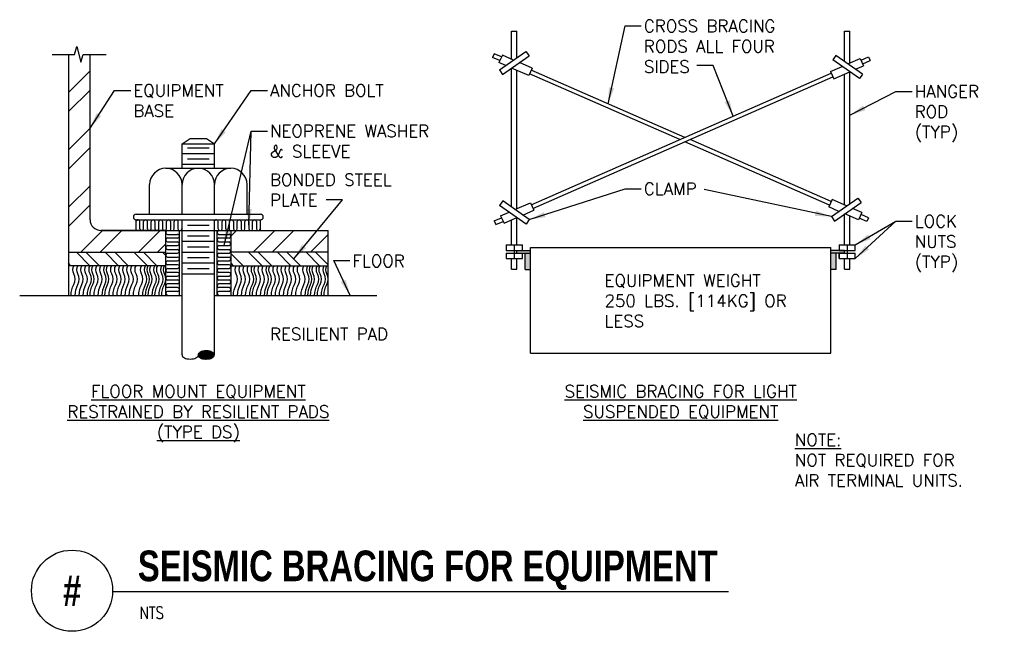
# Model space of a CAD drawing. Header units: inches. Extents: x 0.35 to 7.93, y -0.94 to 3.77.
import ezdxf
from ezdxf.enums import TextEntityAlignment as Align

# ---------------------------------------------------------------- set-up
doc = ezdxf.new("R2010")
doc.units = ezdxf.units.IN
doc.header["$MEASUREMENT"] = 0
for name, color, linetype in [('M-DETL-HEVY', 5, 'Continuous'), ('M-DETL-MEDM', 4, 'Continuous'), ('M-DETL-PATT', 8, 'Continuous'), ('M-DETL-TEXT', 2, 'Continuous'), ('M-DETL-XTHN', 1, 'Continuous')]:
    doc.layers.add(name, color=color, linetype=linetype)
doc.styles.add('BOLD', font='bold.shx', dxfattribs={"width": 0.9})
doc.styles.add('Romans', font='romans.shx')
doc.dimstyles.new('VA-Lead', dxfattribs={"dimtxt": 0.09375, "dimasz": 0.125, "dimexe": 0.125, "dimexo": 0.03125, "dimgap": 0.02, "dimtad": 0, "dimdec": 5, "dimzin": 0, "dimdsep": 46, "dimlunit": 4, "dimtxsty": 'Romans', "dimcen": 0.125, "dimclrd": 256, "dimclre": 256, "dimclrt": 256, "dimadec": 0, "dimazin": 0, "dimtfac": 1, "dimtdec": 5, "dimtofl": 0, "dimtmove": 0, "dimatfit": 3, "dimfxl": 1, "dimfrac": 2, "dimtolj": 1, "dimtzin": 0, "dimlwd": -1, "dimlwe": -1, "dimarcsym": 0})

msp = doc.modelspace()

# ---------------------------------------------------------------- linework, layer by layer
at = {"layer": 'M-DETL-HEVY'}
for p, q in [((1.4718, 2.1502), (0.9718, 2.1502)), ((4.2793, 2.0182), (6.5918, 2.0182)), ((4.2793, 1.2057), (4.2793, 2.0182)), ((6.5918, 1.2057), (6.5918, 2.0182)), ((4.2793, 1.2057), (6.5918, 1.2057))]:
    msp.add_line(p, q, dxfattribs=at)
at = {"layer": 'M-DETL-MEDM'}
for p, q in [((4.1334, 3.6849), (4.1751, 3.6849)), ((4.1334, 3.4696), (4.1334, 3.6849)), ((4.1751, 3.4814), (4.1751, 3.6849)), ((6.6959, 3.4524), (6.6959, 3.6849)), ((6.6959, 3.6849), (6.7376, 3.6849)), ((6.7376, 3.4406), (6.7376, 3.6849)), ((0.7218, 3.5057), (0.7218, 1.6502)), ((0.8884, 2.2336), (0.8884, 3.5057)), ((3.9989, 3.5115), (3.9857, 3.4832)), ((4.0561, 3.4864), (3.9989, 3.5115)), ((4.0627, 3.5006), (4.0363, 3.4439)), ((4.0393, 3.3863), (4.2441, 3.5297)), ((4.1487, 3.4629), (4.0627, 3.5006)), ((4.0632, 3.3522), (4.268, 3.4956)), ((4.2441, 3.5297), (4.268, 3.4956)), ((6.6308, 3.498), (6.6069, 3.4639)), ((6.8356, 3.3546), (6.6308, 3.498)), ((4.0429, 3.4581), (3.9857, 3.4832)), ((4.0888, 3.4209), (4.0363, 3.4439)), ((4.2918, 3.4002), (4.1934, 3.4433)), ((6.5882, 3.3751), (6.6777, 3.4143)), ((6.8117, 3.3205), (6.6069, 3.4639)), ((6.7224, 3.4339), (6.8172, 3.4755)), ((6.7823, 3.392), (6.8436, 3.4188)), ((6.8172, 3.4755), (6.8436, 3.4188)), ((6.8238, 3.4613), (6.8811, 3.4864)), ((6.837, 3.433), (6.8943, 3.4581)), ((6.8811, 3.4864), (6.8943, 3.4581)), ((4.0393, 3.3863), (4.0632, 3.3522)), ((4.1334, 2.3297), (4.1334, 3.4014)), ((4.2654, 3.3436), (4.1334, 3.4014)), ((4.1751, 2.3179), (4.1751, 3.3831)), ((4.2918, 3.4002), (4.2654, 3.3436)), ((5.4297, 2.8505), (4.272, 3.3577)), ((5.4686, 2.8676), (4.2852, 3.3861)), ((4.2852, 2.3491), (6.5948, 3.361)), ((6.5882, 3.3751), (6.6146, 3.3185)), ((6.6146, 3.3185), (6.7376, 3.3724)), ((6.6959, 2.3469), (6.6959, 3.3541)), ((6.7376, 2.3565), (6.7376, 3.3724)), ((6.8356, 3.3546), (6.8117, 3.3205)), ((4.2984, 2.3208), (6.608, 3.3326)), ((1.5968, 2.8169), (1.6593, 2.8586)), ((1.5968, 2.6294), (1.5968, 2.8169)), ((1.6593, 2.8586), (1.7843, 2.8586)), ((1.7843, 2.8586), (1.8468, 2.8169)), ((1.8468, 2.6294), (1.8468, 2.8169)), ((6.5816, 2.3459), (5.4686, 2.8335)), ((6.5948, 2.3742), (5.5075, 2.8505)), ((1.4718, 2.6294), (1.9718, 2.6294)), ((1.3468, 2.2752), (1.3468, 2.5044)), ((1.5968, 2.2752), (1.5968, 2.5044)), ((1.8468, 2.2752), (1.8468, 2.5044)), ((2.0968, 2.2752), (2.0968, 2.5044)), ((4.0653, 2.3775), (4.0414, 2.3433)), ((4.2701, 2.2341), (4.0653, 2.3775)), ((4.1599, 2.3112), (4.2786, 2.3633)), ((4.2786, 2.3633), (4.305, 2.3066)), ((6.6014, 2.3883), (6.575, 2.3317)), ((6.5953, 2.2568), (6.8, 2.4002)), ((6.7132, 2.3394), (6.6014, 2.3883)), ((6.6192, 2.2227), (6.8239, 2.3661)), ((6.8, 2.4002), (6.8239, 2.3661)), ((1.2426, 2.2752), (2.2009, 2.2752)), ((4.2462, 2.1999), (4.0414, 2.3433)), ((4.0495, 2.2629), (4.1152, 2.2917)), ((4.2198, 2.2693), (4.305, 2.3066)), ((6.6532, 2.2974), (6.575, 2.3317)), ((6.6959, 2.039), (6.6959, 2.2787)), ((6.804, 2.2313), (6.6979, 2.2778)), ((6.8304, 2.288), (6.7578, 2.3198)), ((6.8304, 2.288), (6.804, 2.2313)), ((1.2426, 2.2336), (2.2009, 2.2336)), ((1.2426, 2.1502), (1.2426, 2.2336)), ((1.5968, 1.1919), (1.5968, 2.2336)), ((1.8468, 1.1919), (1.8468, 2.2336)), ((2.2009, 2.1502), (2.2009, 2.2336)), ((3.9989, 2.2237), (4.0561, 2.2487)), ((3.9989, 2.2237), (4.0121, 2.1953)), ((4.0121, 2.1953), (4.0693, 2.2204)), ((4.0495, 2.2629), (4.0759, 2.2063)), ((4.0759, 2.2063), (4.1751, 2.2497)), ((4.1334, 2.039), (4.1334, 2.2314)), ((4.1751, 2.039), (4.1751, 2.2497)), ((4.2701, 2.2341), (4.2462, 2.1999)), ((6.5953, 2.2568), (6.6192, 2.2227)), ((6.7376, 2.039), (6.7376, 2.2604)), ((6.8679, 2.2204), (6.8106, 2.2455)), ((6.8811, 2.2487), (6.8238, 2.2738)), ((6.8811, 2.2487), (6.8679, 2.2204)), ((0.9718, 2.1502), (1.5968, 2.1502)), ((1.4718, 1.9836), (1.4718, 2.1502)), ((1.5759, 1.6502), (1.5759, 2.1502)), ((1.8468, 2.1502), (2.7218, 2.1502)), ((1.8676, 1.6502), (1.8676, 2.1502)), ((1.9718, 2.1502), (1.9718, 1.6502)), ((2.7218, 1.9836), (2.7218, 2.1502)), ((0.7218, 1.9836), (1.4718, 1.9836)), ((1.4718, 1.8794), (1.4718, 1.9836)), ((2.7218, 1.9836), (1.9718, 1.9836)), ((2.7218, 1.6502), (2.7218, 1.9836)), ((4.0918, 2.039), (4.2168, 2.039)), ((4.0918, 2.039), (4.0918, 1.9974)), ((4.0918, 1.9974), (4.2168, 1.9974)), ((4.0918, 1.9765), (4.2168, 1.9765)), ((4.0918, 1.9765), (4.0918, 1.9349)), ((4.1543, 2.039), (4.1543, 1.9349)), ((4.1751, 1.9974), (4.2793, 1.9974)), ((4.1751, 1.9765), (4.1751, 1.9974)), ((4.1751, 1.9765), (4.2793, 1.9765)), ((4.2168, 1.9974), (4.2168, 2.039)), ((4.2168, 1.9349), (4.2168, 1.9765)), ((4.2376, 1.851), (4.2376, 1.9765)), ((6.6959, 1.9974), (6.5918, 1.9974)), ((6.6959, 1.9765), (6.5918, 1.9765)), ((6.6334, 1.851), (6.6334, 1.9765)), ((6.6543, 2.039), (6.6543, 1.9974)), ((6.6543, 2.039), (6.7793, 2.039)), ((6.6543, 1.9974), (6.7793, 1.9974)), ((6.6543, 1.9349), (6.6543, 1.9765)), ((6.6543, 1.9765), (6.6543, 1.9349)), ((6.6543, 1.9765), (6.7793, 1.9765)), ((6.6959, 1.9765), (6.6959, 1.9974)), ((6.7168, 2.039), (6.7168, 1.9349)), ((6.7793, 1.9974), (6.7793, 2.039)), ((6.7793, 1.9349), (6.7793, 1.9765)), ((4.0918, 1.9349), (4.2168, 1.9349)), ((4.1334, 1.8515), (4.1334, 1.9349)), ((4.1334, 1.8515), (4.1334, 1.9349)), ((4.1751, 1.8515), (4.1751, 1.9349)), ((4.1751, 1.8515), (4.1751, 1.9349)), ((6.6543, 1.9349), (6.7793, 1.9349)), ((6.6959, 1.8515), (6.6959, 1.9349)), ((6.7376, 1.8515), (6.7376, 1.9349)), ((1.4718, 1.8794), (0.7218, 1.8794)), ((1.4718, 1.6502), (1.4718, 1.8794)), ((1.9718, 1.8794), (2.7218, 1.8794)), ((4.1334, 1.8515), (4.1751, 1.8515)), ((4.1334, 1.8515), (4.1751, 1.8515)), ((4.2376, 1.851), (4.2793, 1.851)), ((6.6334, 1.851), (6.5918, 1.851)), ((6.6959, 1.8515), (6.7376, 1.8515)), ((0.3468, 1.6502), (1.5968, 1.6502)), ((1.8468, 1.6502), (3.0968, 1.6502))]:
    msp.add_line(p, q, dxfattribs=at)
msp.add_lwpolyline([(1.5968, 1.1919, 0.174705), (1.6006, 1.1813), (1.6006, 1.1813, 0.104203), (1.6151, 1.1698), (1.6151, 1.1698, 0.064948), (1.634, 1.1632), (1.634, 1.1632, 0.051099), (1.6593, 1.1607), (1.6593, 1.1607, 0.051099), (1.6845, 1.1632), (1.6845, 1.1632, 0.064948), (1.7035, 1.1698), (1.7035, 1.1698, 0.104203), (1.7179, 1.1813), (1.7179, 1.1813, 0.086696), (1.7208, 1.1863)], format="xyb", dxfattribs=at)
for centre, radius, start, end in [((1.4718, 2.5044), 0.125, 0, 180), ((1.7218, 2.5044), 0.125, 0, 180), ((1.9718, 2.5044), 0.125, 0, 180), ((1.2426, 2.2544), 0.0208, 90, 270), ((2.2009, 2.2544), 0.0208, 270, 90), ((0.9718, 2.2336), 0.0833, 180, 270)]:
    msp.add_arc(centre, radius, start, end, dxfattribs=at)
at = {"layer": 'M-DETL-PATT'}
for p, q in [((0.7218, 3.2126), (0.8884, 3.3793)), ((0.7218, 3.0653), (0.8884, 3.232)), ((0.7218, 2.7707), (0.8884, 2.9373)), ((0.7218, 2.6234), (0.8884, 2.79)), ((0.7218, 2.3287), (0.8884, 2.4954)), ((0.7218, 2.1814), (0.8884, 2.3481)), ((1.2709, 2.1634), (1.2709, 2.2204)), ((1.3002, 2.1634), (1.3002, 2.2204)), ((1.3295, 2.1634), (1.3295, 2.2204)), ((1.3588, 2.1634), (1.3588, 2.2204)), ((1.3884, 2.2204), (1.3884, 2.1634)), ((1.4179, 2.1634), (1.4179, 2.2204)), ((1.4474, 2.2204), (1.4474, 2.1634)), ((1.4769, 2.1634), (1.4769, 2.2204)), ((1.5065, 2.2204), (1.5065, 2.1634)), ((1.536, 2.1634), (1.536, 2.2204)), ((1.5651, 2.2204), (1.5651, 2.1634)), ((1.8751, 2.1634), (1.8751, 2.2204)), ((1.9044, 2.1634), (1.9044, 2.2204)), ((1.9337, 2.1634), (1.9337, 2.2204)), ((1.963, 2.1634), (1.963, 2.2204)), ((1.9925, 2.2204), (1.9925, 2.1634)), ((2.022, 2.1634), (2.022, 2.2204)), ((2.0516, 2.2204), (2.0516, 2.1634)), ((2.0811, 2.1634), (2.0811, 2.2204)), ((2.1106, 2.2204), (2.1106, 2.1634)), ((2.1402, 2.1634), (2.1402, 2.2204)), ((2.1693, 2.2204), (2.1693, 2.1634)), ((0.8185, 1.9836), (0.9852, 2.1502)), ((0.9658, 1.9836), (1.1325, 2.1502)), ((1.2605, 1.9836), (1.4271, 2.1502)), ((1.9718, 2.1056), (2.0164, 2.1502)), ((2.1444, 1.9836), (2.311, 2.1502)), ((2.2917, 1.9836), (2.4583, 2.1502)), ((1.4078, 1.9836), (1.4718, 2.0475)), ((1.4849, 2.1207), (1.5627, 2.1207)), ((1.5627, 2.0916), (1.4849, 2.0916)), ((1.4849, 2.0631), (1.5627, 2.0631)), ((1.8808, 2.1207), (1.9586, 2.1207)), ((1.9586, 2.0916), (1.8808, 2.0916)), ((1.8808, 2.0631), (1.9586, 2.0631)), ((2.5863, 1.9836), (2.7218, 2.119)), ((0.8877, 1.8794), (0.7836, 1.9836)), ((0.9614, 1.8794), (0.8572, 1.9836)), ((1.1087, 1.8794), (1.0045, 1.9836)), ((1.1824, 1.8794), (1.0782, 1.9836)), ((1.3297, 1.8794), (1.2255, 1.9836)), ((1.4033, 1.8794), (1.2992, 1.9836)), ((1.4718, 1.9583), (1.4465, 1.9836)), ((1.4849, 2.0338), (1.5627, 2.0338)), ((1.4849, 2.0045), (1.5627, 2.0045)), ((1.4849, 1.9752), (1.5627, 1.9752)), ((1.8808, 2.0338), (1.9586, 2.0338)), ((1.8808, 2.0045), (1.9586, 2.0045)), ((1.8808, 1.9752), (1.9586, 1.9752)), ((1.9718, 1.9836), (1.9718, 1.8794)), ((2.0662, 1.8794), (1.9718, 1.9739)), ((2.2136, 1.8794), (2.1094, 1.9836)), ((2.2872, 1.8794), (2.183, 1.9836)), ((2.4345, 1.8794), (2.3304, 1.9836)), ((2.5082, 1.8794), (2.404, 1.9836)), ((2.6555, 1.8794), (2.5513, 1.9836)), ((2.7218, 1.8868), (2.625, 1.9836)), ((0.7404, 1.8794), (0.7218, 1.8981)), ((1.4849, 1.9459), (1.5627, 1.9459)), ((1.4849, 1.9166), (1.5627, 1.9166)), ((1.8808, 1.9459), (1.9586, 1.9459)), ((1.8808, 1.9166), (1.9586, 1.9166)), ((1.9926, 1.8794), (1.9718, 1.9002)), ((1.5627, 1.887), (1.4849, 1.887)), ((1.4849, 1.8575), (1.5627, 1.8575)), ((1.5627, 1.828), (1.4849, 1.828)), ((1.9586, 1.887), (1.8808, 1.887)), ((1.8808, 1.8575), (1.9586, 1.8575)), ((1.9586, 1.828), (1.8808, 1.828)), ((1.4849, 1.7985), (1.5627, 1.7985)), ((1.5627, 1.7689), (1.4849, 1.7689)), ((1.8808, 1.7985), (1.9586, 1.7985)), ((1.9586, 1.7689), (1.8808, 1.7689)), ((1.5627, 1.7396), (1.4849, 1.7396)), ((1.5627, 1.7103), (1.4849, 1.7103)), ((1.5627, 1.681), (1.4849, 1.681)), ((1.9586, 1.7396), (1.8808, 1.7396)), ((1.9586, 1.7103), (1.8808, 1.7103)), ((1.9586, 1.681), (1.8808, 1.681))]:
    msp.add_line(p, q, dxfattribs=at)
for points in [[(0.7426, 1.6502, -0.123106), (0.7634, 1.7336), (0.7634, 1.7336, 0.25), (0.7634, 1.8169), (0.7634, 1.8169, -0.25), (0.7634, 1.8794)], [(0.7738, 1.6502, -0.123106), (0.7947, 1.7336), (0.7947, 1.7336, 0.25), (0.7947, 1.8169), (0.7947, 1.8169, -0.25), (0.7947, 1.8794)], [(0.8051, 1.6502, -0.123106), (0.8259, 1.7336), (0.8259, 1.7336, 0.25), (0.8259, 1.8169), (0.8259, 1.8169, -0.25), (0.8259, 1.8794)], [(0.8363, 1.6502, -0.123106), (0.8572, 1.7336), (0.8572, 1.7336, 0.25), (0.8572, 1.8169), (0.8572, 1.8169, -0.25), (0.8572, 1.8794)], [(0.8676, 1.6502, -0.123106), (0.8884, 1.7336), (0.8884, 1.7336, 0.25), (0.8884, 1.8169), (0.8884, 1.8169, -0.25), (0.8884, 1.8794)], [(0.8884, 1.6502, -0.123106), (0.9093, 1.7336), (0.9093, 1.7336, 0.25), (0.9093, 1.8169), (0.9093, 1.8169, -0.25), (0.9093, 1.8794)], [(0.9197, 1.6502, -0.123106), (0.9405, 1.7336), (0.9405, 1.7336, 0.25), (0.9405, 1.8169), (0.9405, 1.8169, -0.25), (0.9405, 1.8794)], [(0.9509, 1.6502, -0.123106), (0.9718, 1.7336), (0.9718, 1.7336, 0.25), (0.9718, 1.8169), (0.9718, 1.8169, -0.25), (0.9718, 1.8794)], [(0.9822, 1.6502, -0.123106), (1.003, 1.7336), (1.003, 1.7336, 0.25), (1.003, 1.8169), (1.003, 1.8169, -0.25), (1.003, 1.8794)], [(1.003, 1.6502, -0.123106), (1.0238, 1.7336), (1.0238, 1.7336, 0.25), (1.0238, 1.8169), (1.0238, 1.8169, -0.25), (1.0238, 1.8794)], [(1.0343, 1.6502, -0.123106), (1.0551, 1.7336), (1.0551, 1.7336, 0.25), (1.0551, 1.8169), (1.0551, 1.8169, -0.25), (1.0551, 1.8794)], [(1.0655, 1.6502, -0.123106), (1.0863, 1.7336), (1.0863, 1.7336, 0.25), (1.0863, 1.8169), (1.0863, 1.8169, -0.25), (1.0863, 1.8794)], [(1.0968, 1.6502, -0.123106), (1.1176, 1.7336), (1.1176, 1.7336, 0.25), (1.1176, 1.8169), (1.1176, 1.8169, -0.25), (1.1176, 1.8794)], [(1.128, 1.6502, -0.123106), (1.1488, 1.7336), (1.1488, 1.7336, 0.25), (1.1488, 1.8169), (1.1488, 1.8169, -0.25), (1.1488, 1.8794)], [(1.1593, 1.6502, -0.123106), (1.1801, 1.7336), (1.1801, 1.7336, 0.25), (1.1801, 1.8169), (1.1801, 1.8169, -0.25), (1.1801, 1.8794)], [(1.1905, 1.6502, -0.123106), (1.2113, 1.7336), (1.2113, 1.7336, 0.25), (1.2113, 1.8169), (1.2113, 1.8169, -0.25), (1.2113, 1.8794)], [(1.2218, 1.6502, -0.123106), (1.2426, 1.7336), (1.2426, 1.7336, 0.25), (1.2426, 1.8169), (1.2426, 1.8169, -0.25), (1.2426, 1.8794)], [(1.2634, 1.6502, -0.123106), (1.2843, 1.7336), (1.2843, 1.7336, 0.25), (1.2843, 1.8169), (1.2843, 1.8169, -0.25), (1.2843, 1.8794)], [(1.2947, 1.6502, -0.123106), (1.3155, 1.7336), (1.3155, 1.7336, 0.25), (1.3155, 1.8169), (1.3155, 1.8169, -0.25), (1.3155, 1.8794)], [(1.3155, 1.6502, -0.123106), (1.3363, 1.7336), (1.3363, 1.7336, 0.25), (1.3363, 1.8169), (1.3363, 1.8169, -0.25), (1.3363, 1.8794)], [(1.3363, 1.6502, -0.123106), (1.3572, 1.7336), (1.3572, 1.7336, 0.25), (1.3572, 1.8169), (1.3572, 1.8169, -0.25), (1.3572, 1.8794)], [(1.3676, 1.6502, -0.123106), (1.3884, 1.7336), (1.3884, 1.7336, 0.25), (1.3884, 1.8169), (1.3884, 1.8169, -0.25), (1.3884, 1.8794)], [(1.3884, 1.6502, -0.123106), (1.4093, 1.7336), (1.4093, 1.7336, 0.25), (1.4093, 1.8169), (1.4093, 1.8169, -0.25), (1.4093, 1.8794)], [(1.4197, 1.6502, -0.123106), (1.4405, 1.7336), (1.4405, 1.7336, 0.25), (1.4405, 1.8169), (1.4405, 1.8169, -0.25), (1.4405, 1.8794)], [(1.4405, 1.6502, -0.123106), (1.4613, 1.7336), (1.4613, 1.7336, 0.25), (1.4613, 1.8169), (1.4613, 1.8169, -0.25), (1.4613, 1.8794)], [(1.9926, 1.6502, -0.123106), (2.0134, 1.7336), (2.0134, 1.7336, 0.25), (2.0134, 1.8169), (2.0134, 1.8169, -0.25), (2.0134, 1.8794)], [(2.0238, 1.6502, -0.123106), (2.0447, 1.7336), (2.0447, 1.7336, 0.25), (2.0447, 1.8169), (2.0447, 1.8169, -0.25), (2.0447, 1.8794)], [(2.0551, 1.6502, -0.123106), (2.0759, 1.7336), (2.0759, 1.7336, 0.25), (2.0759, 1.8169), (2.0759, 1.8169, -0.25), (2.0759, 1.8794)], [(2.0863, 1.6502, -0.123106), (2.1072, 1.7336), (2.1072, 1.7336, 0.25), (2.1072, 1.8169), (2.1072, 1.8169, -0.25), (2.1072, 1.8794)], [(2.1176, 1.6502, -0.123106), (2.1384, 1.7336), (2.1384, 1.7336, 0.25), (2.1384, 1.8169), (2.1384, 1.8169, -0.25), (2.1384, 1.8794)], [(2.1384, 1.6502, -0.123106), (2.1593, 1.7336), (2.1593, 1.7336, 0.25), (2.1593, 1.8169), (2.1593, 1.8169, -0.25), (2.1593, 1.8794)], [(2.1697, 1.6502, -0.123106), (2.1905, 1.7336), (2.1905, 1.7336, 0.25), (2.1905, 1.8169), (2.1905, 1.8169, -0.25), (2.1905, 1.8794)], [(2.2009, 1.6502, -0.123106), (2.2218, 1.7336), (2.2218, 1.7336, 0.25), (2.2218, 1.8169), (2.2218, 1.8169, -0.25), (2.2218, 1.8794)], [(2.2322, 1.6502, -0.123106), (2.253, 1.7336), (2.253, 1.7336, 0.25), (2.253, 1.8169), (2.253, 1.8169, -0.25), (2.253, 1.8794)], [(2.253, 1.6502, -0.123106), (2.2738, 1.7336), (2.2738, 1.7336, 0.25), (2.2738, 1.8169), (2.2738, 1.8169, -0.25), (2.2738, 1.8794)], [(2.2843, 1.6502, -0.123106), (2.3051, 1.7336), (2.3051, 1.7336, 0.25), (2.3051, 1.8169), (2.3051, 1.8169, -0.25), (2.3051, 1.8794)], [(2.3155, 1.6502, -0.123106), (2.3363, 1.7336), (2.3363, 1.7336, 0.25), (2.3363, 1.8169), (2.3363, 1.8169, -0.25), (2.3363, 1.8794)], [(2.3468, 1.6502, -0.123106), (2.3676, 1.7336), (2.3676, 1.7336, 0.25), (2.3676, 1.8169), (2.3676, 1.8169, -0.25), (2.3676, 1.8794)], [(2.378, 1.6502, -0.123106), (2.3988, 1.7336), (2.3988, 1.7336, 0.25), (2.3988, 1.8169), (2.3988, 1.8169, -0.25), (2.3988, 1.8794)], [(2.4093, 1.6502, -0.123106), (2.4301, 1.7336), (2.4301, 1.7336, 0.25), (2.4301, 1.8169), (2.4301, 1.8169, -0.25), (2.4301, 1.8794)], [(2.4405, 1.6502, -0.123106), (2.4613, 1.7336), (2.4613, 1.7336, 0.25), (2.4613, 1.8169), (2.4613, 1.8169, -0.25), (2.4613, 1.8794)], [(2.4718, 1.6502, -0.123106), (2.4926, 1.7336), (2.4926, 1.7336, 0.25), (2.4926, 1.8169), (2.4926, 1.8169, -0.25), (2.4926, 1.8794)], [(2.5134, 1.6502, -0.123106), (2.5343, 1.7336), (2.5343, 1.7336, 0.25), (2.5343, 1.8169), (2.5343, 1.8169, -0.25), (2.5343, 1.8794)], [(2.5447, 1.6502, -0.123106), (2.5655, 1.7336), (2.5655, 1.7336, 0.25), (2.5655, 1.8169), (2.5655, 1.8169, -0.25), (2.5655, 1.8794)], [(2.5655, 1.6502, -0.123106), (2.5863, 1.7336), (2.5863, 1.7336, 0.25), (2.5863, 1.8169), (2.5863, 1.8169, -0.25), (2.5863, 1.8794)], [(2.5863, 1.6502, -0.123106), (2.6072, 1.7336), (2.6072, 1.7336, 0.25), (2.6072, 1.8169), (2.6072, 1.8169, -0.25), (2.6072, 1.8794)], [(2.6176, 1.6502, -0.123106), (2.6384, 1.7336), (2.6384, 1.7336, 0.25), (2.6384, 1.8169), (2.6384, 1.8169, -0.25), (2.6384, 1.8794)], [(2.6384, 1.6502, -0.123106), (2.6593, 1.7336), (2.6593, 1.7336, 0.25), (2.6593, 1.8169), (2.6593, 1.8169, -0.25), (2.6593, 1.8794)], [(2.6697, 1.6502, -0.123106), (2.6905, 1.7336), (2.6905, 1.7336, 0.25), (2.6905, 1.8169), (2.6905, 1.8169, -0.25), (2.6905, 1.8794)], [(2.6905, 1.6502, -0.123106), (2.7113, 1.7336), (2.7113, 1.7336, 0.25), (2.7113, 1.8169), (2.7113, 1.8169, -0.25), (2.7113, 1.8794)]]:
    msp.add_lwpolyline(points, format="xyb", dxfattribs=at)
for centre, start, end in [((1.2562, 2.2187), 6.45821, 156.06376), ((1.315, 2.2187), 6.45821, 173.54179), ((1.3736, 2.2187), 6.45821, 173.54179), ((1.4326, 2.2187), 6.45821, 173.54179), ((1.4917, 2.2187), 6.45821, 173.54179), ((1.5508, 2.2187), 6.45821, 173.54179), ((1.8603, 2.2187), 6.45821, 156.06376), ((1.9192, 2.2187), 6.45821, 173.54179), ((1.9778, 2.2187), 6.45821, 173.54179), ((2.0368, 2.2187), 6.45821, 173.54179), ((2.0959, 2.2187), 6.45821, 173.54179), ((2.1549, 2.2187), 6.45821, 173.54179), ((1.2857, 2.1651), 186.45821, 353.54179), ((1.3443, 2.1651), 186.45821, 353.54179), ((1.4031, 2.1651), 186.45821, 353.54179), ((1.4622, 2.1651), 186.45821, 353.54179), ((1.4866, 2.1355), 96.45821, 263.54179), ((1.5212, 2.1651), 186.45821, 353.54179), ((1.5799, 2.1651), 186.45821, 353.54179), ((1.8824, 2.1355), 96.45821, 263.54179), ((1.8899, 2.1651), 186.45821, 353.54179), ((1.9485, 2.1651), 186.45821, 353.54179), ((2.0073, 2.1651), 186.45821, 353.54179), ((2.0663, 2.1651), 186.45821, 353.54179), ((2.1254, 2.1651), 186.45821, 353.54179), ((2.184, 2.1651), 186.45821, 353.54179), ((1.4866, 2.0778), 96.45821, 263.54179), ((1.5611, 2.1068), 276.45821, 83.54179), ((1.5611, 2.049), 276.45821, 83.54179), ((1.8824, 2.0778), 96.45821, 263.54179), ((1.9569, 2.1068), 276.45821, 83.54179), ((1.9569, 2.049), 276.45821, 83.54179), ((1.4866, 2.0197), 96.45821, 263.54179), ((1.4866, 1.9606), 96.45821, 263.54179), ((1.5611, 1.9899), 276.45821, 83.54179), ((1.8824, 2.0197), 96.45821, 263.54179), ((1.8824, 1.9606), 96.45821, 263.54179), ((1.9569, 1.9899), 276.45821, 83.54179), ((1.4866, 1.9018), 96.45821, 263.54179), ((1.5611, 1.9313), 276.45821, 83.54179), ((1.8824, 1.9018), 96.45821, 263.54179), ((1.9569, 1.9313), 276.45821, 83.54179), ((1.4866, 1.8427), 96.45821, 263.54179), ((1.5611, 1.8723), 276.45821, 83.54179), ((1.5611, 1.8132), 276.45821, 83.54179), ((1.8824, 1.8427), 96.45821, 263.54179), ((1.9569, 1.8723), 276.45821, 83.54179), ((1.9569, 1.8132), 276.45821, 83.54179), ((1.4866, 1.7837), 96.45821, 263.54179), ((1.5611, 1.7544), 276.45821, 83.54179), ((1.8824, 1.7837), 96.45821, 263.54179), ((1.9569, 1.7544), 276.45821, 83.54179), ((1.4866, 1.7251), 96.45821, 263.54179), ((1.4866, 1.6663), 96.45821, 246.06376), ((1.5611, 1.6958), 276.45821, 83.54179), ((1.8824, 1.7251), 96.45821, 263.54179), ((1.8824, 1.6663), 96.45821, 246.06376), ((1.9569, 1.6958), 276.45821, 83.54179)]:
    msp.add_arc(centre, 0.0149, start, end, dxfattribs=at)
for points in [[(4.1751, 1.9974), (4.2793, 1.9974), (4.1751, 1.9765), (4.2793, 1.9765)], [(4.2376, 1.9765), (4.2793, 1.9765), (4.2376, 1.851), (4.2793, 1.851)], [(6.6959, 1.9974), (6.5918, 1.9974), (6.6959, 1.9765), (6.5918, 1.9765)], [(6.6334, 1.9765), (6.5918, 1.9765), (6.6334, 1.851), (6.5918, 1.851)]]:
    msp.add_solid(points, dxfattribs=at)
at = {"layer": 'M-DETL-TEXT'}
msp.add_line((1.0625, -0.6283), (5.804, -0.6283), dxfattribs=at)
msp.add_circle((0.75, -0.6234), 0.3125, dxfattribs=at)
at = {"layer": 'M-DETL-XTHN'}
for p, q in [((1.5968, 2.8169), (1.8468, 2.8169)), ((1.5968, 2.744), (1.8468, 2.744)), ((1.6384, 2.7857), (1.8051, 2.7857)), ((1.5968, 2.6607), (1.8468, 2.6607)), ((1.6384, 2.7023), (1.8051, 2.7023)), ((1.5968, 2.1502), (1.8468, 2.1502)), ((1.6384, 2.1919), (1.8051, 2.1919)), ((1.5968, 2.0669), (1.8468, 2.0669)), ((1.6384, 2.1086), (1.8051, 2.1086)), ((1.5968, 1.9836), (1.8468, 1.9836)), ((1.6384, 2.0252), (1.8051, 2.0252)), ((1.5968, 1.9002), (1.8468, 1.9002)), ((1.6384, 1.9419), (1.8051, 1.9419)), ((1.6384, 1.8586), (1.8051, 1.8586)), ((1.5968, 1.8169), (1.8468, 1.8169))]:
    msp.add_line(p, q, dxfattribs=at)
at = {"layer": 'M-DETL-XTHN', "linetype": 'Continuous'}
msp.add_lwpolyline([(0.5968, 3.5057), (0.7696, 3.5057), (0.7858, 3.5661), (0.8182, 3.4454), (0.8343, 3.5057), (1.0134, 3.5057)], dxfattribs=at)

# ---------------------------------------------------------------- texts
at = {"layer": 'M-DETL-TEXT', "width": 0.8}
for s, height, style, p in [('SEISMIC BRACING FOR EQUIPMENT', 0.23622, 'BOLD', (1.2562, -0.5502)), ('NTS', 0.09375, 'Romans', (1.2701, -0.8401))]:
    msp.add_text(s, height=height, dxfattribs=dict(at, style=style)).set_placement(p)
at = {"layer": 'M-DETL-TEXT', "style": 'BOLD', "width": 0.8}
msp.add_text('#', height=0.2362, dxfattribs=at).set_placement((0.75, -0.6234), align=Align.MIDDLE)
at = {"layer": 'M-DETL-TEXT', "char_height": 0.09375, "style": 'Romans'}
for s, insert, width, attachment_point in [('CROSS BRACING RODS ALL FOUR SIDES', (5.152, 3.7718), 1.5, 1), ('EQUIPMENT BASE', (1.2218, 3.2752), 0.959913, 1), ('HANGER ROD (TYP)', (7.2376, 3.2682), 0.676805, 1), ('NEOPRENE WASHER & SLEEVE', (2.2738, 2.9627), 1.370283, 1), ('BONDED STEEL\\PPLATE', (2.2738, 2.5877), 1.167559, 1), ('LOCK NUTS (TYP)', (7.2376, 2.2682), 0.75, 1), ('FLOOR', (2.9091, 1.9627), 1.5, 1), ('EQUIPMENT WEIGHT 250 LBS. [114KG] OR LESS', (4.8491, 1.8119), 1.616547, 1), ('RESILIENT PAD', (2.2738, 1.4002), 1.070349, 1), ('{\\LFLOOR MOUNT EQUIPMENT RESTRAINED BY RESILIENT PADS (TYPE DS)}', (1.7218, 0.9587), 2.5, 2), ('{\\LSEISMIC BRACING FOR LIGHT SUSPENDED EQUIPMENT}', (5.4355, 0.9587), 2.5, 2), ('{\\LNOTE:} \\PNOT REQUIRED FOR AIR TERMINAL UNITS.', (6.3145, 0.5852), 1.475067, 1)]:
    msp.add_mtext(s, dxfattribs=dict(at, insert=insert, width=width, attachment_point=attachment_point))
at = {"layer": 'M-DETL-TEXT', "char_height": 0.09375, "attachment_point": 1, "style": 'Romans'}
for s, insert in [('ANCHOR BOLT', (2.2738, 3.2752)), ('CLAMP', (5.152, 2.5182))]:
    msp.add_mtext(s, dxfattribs=dict(at, insert=insert))

# ---------------------------------------------------------------- meshes
at = {"layer": 'M-DETL-MEDM'}
mesh = msp.add_polyface(dxfattribs=at)
corners = [(1.7381, 1.1698), (1.7388, 1.1695), (1.7303, 1.1748), (1.7473, 1.1659), (1.7255, 1.1794), (1.7493, 1.1654), (1.7236, 1.1813), (1.757, 1.1632), (1.7213, 1.1854), (1.7582, 1.1631), (1.7208, 1.1863), (1.7198, 1.1919), (1.769, 1.1614), (1.7198, 1.1919), (1.7198, 1.1921), (1.7696, 1.1613), (1.7208, 1.1975), (1.7801, 1.1608), (1.7213, 1.1985), (1.7823, 1.1607), (1.7236, 1.2025), (1.7904, 1.1611), (1.7255, 1.2044), (1.795, 1.1613), (1.7303, 1.209), (1.8048, 1.1628), (1.732, 1.2101), (1.8076, 1.1632), (1.7381, 1.214), (1.8161, 1.1656), (1.739, 1.2144), (1.8172, 1.1659), (1.7473, 1.2179), (1.8255, 1.1694), (1.7484, 1.2182), (1.8265, 1.1698), (1.757, 1.2206), (1.8326, 1.1737), (1.7598, 1.221), (1.8343, 1.1748), (1.7696, 1.2225), (1.8391, 1.1794), (1.7742, 1.2227), (1.841, 1.1813), (1.7823, 1.2232), (1.8433, 1.1853), (1.7845, 1.223), (1.8438, 1.1863), (1.795, 1.2225), (1.8447, 1.1917), (1.7956, 1.2224), (1.8448, 1.1919), (1.8064, 1.2207), (1.8438, 1.1975), (1.8076, 1.2206), (1.8433, 1.1984), (1.8152, 1.2184), (1.841, 1.2025), (1.8172, 1.2179), (1.8391, 1.2044), (1.8258, 1.2143), (1.8343, 1.209), (1.8265, 1.214)]
mesh.append_faces([[corners[k] for k in face] for face in [(0, 0, 1, 2), (2, 1, 3, 4), (4, 3, 5, 6), (6, 5, 7, 8), (8, 7, 9, 10), (10, 9, 12, 13), (11, 12, 15, 14), (14, 15, 17, 16), (16, 17, 19, 18), (18, 19, 21, 20), (20, 21, 23, 22), (22, 23, 25, 24), (24, 25, 27, 26), (26, 27, 29, 28), (28, 29, 31, 30), (30, 31, 33, 32), (32, 33, 35, 34), (34, 35, 37, 36), (36, 37, 39, 38), (38, 39, 41, 40), (40, 41, 43, 42), (42, 43, 45, 44), (44, 45, 47, 46), (46, 47, 49, 48), (48, 49, 51, 50), (50, 51, 53, 52), (52, 53, 55, 54), (54, 55, 57, 56), (56, 57, 59, 58), (58, 59, 61, 60), (60, 61, 62, 62)]], dxfattribs={"vtx0": -1, "vtx2": -1})

# ---------------------------------------------------------------- leaders
at = {"layer": 'M-DETL-TEXT', "annotation_type": 0, "has_hookline": 1}
for points, hookline_direction, text_width in [([(4.8769, 3.1268), (5.007, 3.725), (5.132, 3.725)], 0, 1.1339), ([(5.8391, 3.0299), (5.6849, 3.4206), (5.5599, 3.4206)], 1, 1.5268), ([(0.8884, 2.9373), (1.0768, 3.2284), (1.2018, 3.2284)], 0, 0.75), ([(1.8468, 2.8169), (2.1288, 3.2284), (2.2538, 3.2284)], 0, 0.9866), ([(6.7376, 3.0371), (7.0926, 3.2213), (7.2176, 3.2213)], 0, 0.5179), ([(2.1106, 2.1919), (2.1288, 2.9159), (2.2538, 2.9159)], 0, 1.3527), ([(6.5953, 2.2568), (5.6152, 2.4667)], 1, 1.5268), ([(4.2701, 2.2341), (5.007, 2.4713), (5.132, 2.4713)], 0, 0.4241), ([(2.4561, 1.9315), (2.8315, 2.3873), (2.7065, 2.3873)], 1, 1.5268), ([(6.7793, 2.039), (7.0926, 2.2213), (7.2176, 2.2213)], 0, 0.3348), ([(2.8908, 1.6502), (2.7641, 1.9193), (2.8891, 1.9193)], 0, 0.4152)]:
    msp.add_leader(points, dimstyle='VA-Lead', dxfattribs=dict(at, hookline_direction=hookline_direction, text_width=text_width))
at = {"layer": 'M-DETL-TEXT'}
for points in [[(1.9197, 2.0338), (2.1288, 2.9159)], [(6.7793, 1.9349), (7.0926, 2.2213)]]:
    msp.add_leader(points, dimstyle='VA-Lead', dxfattribs=at)

doc.saveas('drawing.dxf')
